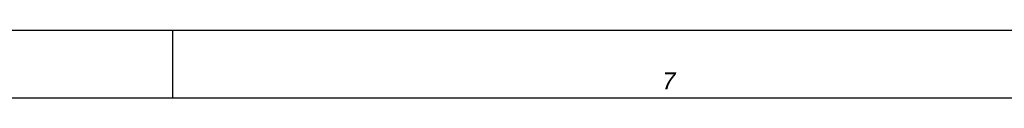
# Model space of a CAD drawing. Extents: x 0 to 2037, y -777 to 1557.
# Tile 24 of 65: x 342 to 458, y 833 to 841. Entities that reach past the tile are written whole.
import ezdxf

# ---------------------------------------------------------------- set-up
doc = ezdxf.new("R2010")
doc.units = 0
doc.header["$LTSCALE"] = 65.395
doc.layers.get('0').update_dxf_attribs({"linetype": 'CONTINUOUS'})
doc.layers.add('7_ALL_NOTE', color=7, linetype='CONTINUOUS')
doc.styles.add('TEXTSTYLE_3', font='ariali.ttf')

msp = doc.modelspace()

# ---------------------------------------------------------------- linework, layer by layer
at = {"color": 7, "linetype": 'CONTINUOUS'}
for p, q in [((0, 841), (1189, 841)), ((8, 833), (1181, 833))]:
    msp.add_line(p, q, dxfattribs=at)
at = {"color": 2, "linetype": 'CONTINUOUS'}
for p, q in [((8, 841), (1181, 841)), ((359.9, 841), (359.9, 833)), ((8, 833), (1181, 833))]:
    msp.add_line(p, q, dxfattribs=at)

# ---------------------------------------------------------------- texts
at = {"layer": '7_ALL_NOTE', "color": 1, "linetype": 'CONTINUOUS', "insert": (418.55, 836), "char_height": 2, "width": 1.65799, "attachment_point": 2, "style": 'TEXTSTYLE_3'}
msp.add_mtext('7', dxfattribs=at)

doc.saveas('drawing.dxf')
